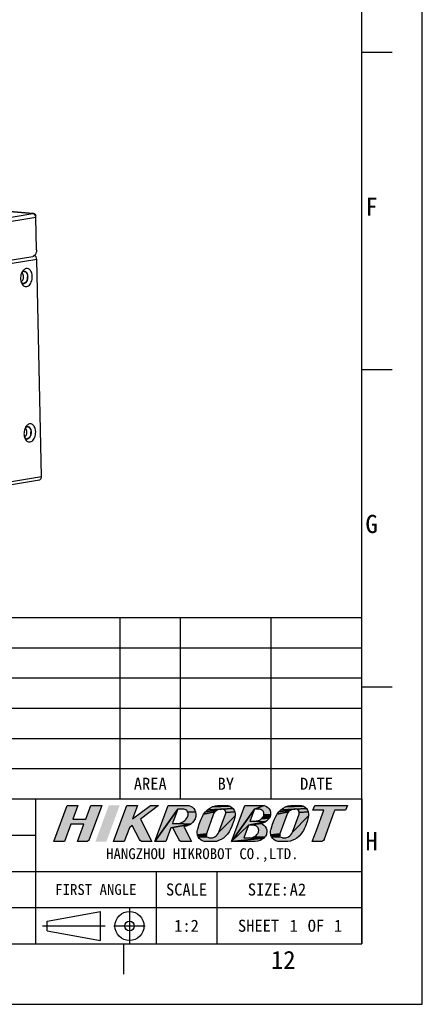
# Model space of a CAD drawing. Header units: millimetres. Extents: x -339 to 255, y 1363 to 1783.
# Tile 40 of 47: x 188 to 255, y 1363 to 1526. Entities that reach past the tile are written whole.
import ezdxf
from ezdxf.enums import TextEntityAlignment as Align

# ---------------------------------------------------------------- set-up
doc = ezdxf.new("R2010")
doc.units = ezdxf.units.MM
doc.header["$LTSCALE"] = 61.468
doc.linetypes.add('CENTER', pattern=[0.6, 0.375, -0.075, 0.075, -0.075])
doc.layers.get('0').update_dxf_attribs({"linetype": 'CONTINUOUS'})
doc.layers.add('50_ALL_DETAILS', color=7, linetype='CONTINUOUS')
doc.styles.get("Standard").update_dxf_attribs({"font": 'simfang.ttf'})
doc.styles.add('TEXTSTYLE_2', font='simfang.ttf')
doc.styles.add('TEXTSTYLE_4', font='simfang.ttf')

# ---------------------------------------------------------------- blocks, each defined once
blk = doc.blocks.new('LOGO-R_BL0', base_point=(557.31, 29.92))
for color, points in [(1, [(536.18, 30.61), (538.32, 30.61), (539.17, 32.92), (540.98, 32.92), (538.9, 27.29), (538.9, 27.29), (538.9, 27.28), (538.78, 27.11), (538.75, 27.07), (538.57, 26.96), (538.37, 26.92), (536.96, 26.92), (538.02, 29.79), (535.88, 29.79), (534.82, 26.92), (533.02, 26.92), (535.23, 32.92), (537.03, 32.92)]), (1, [(549.26, 26.92), (547.7, 26.92), (547.5, 26.96), (547.48, 26.97), (547.31, 27.09), (547.19, 27.25), (546, 29.57), (545.55, 29.22), (544.7, 26.92), (542.9, 26.92), (545.11, 32.92), (546.91, 32.92), (546.08, 30.67), (549.01, 32.92), (550.36, 32.92), (547.36, 30.61)]), (8, [(553.56, 32.31), (549.77, 26.92), (551.98, 32.92), (552.23, 32.92), (552.42, 32.92), (554.1, 32.92), (554.88, 32.92), (555.04, 32.92), (555.37, 32.89), (555.68, 32.79), (555.68, 32.79), (555.96, 32.62), (556.2, 32.4), (556.38, 32.13), (556.5, 31.83), (555.2, 31.8), (555.12, 31.94), (555.02, 32.06), (554.9, 32.16), (554.86, 32.18), (554.72, 32.25), (554.57, 32.29), (554.41, 32.31), (554.14, 32.31), (554.06, 32.31)]), (8, [(562.18, 32.78), (562.45, 32.62), (562.68, 32.4), (560.78, 32.31), (558.45, 32.17), (558.83, 32.44), (559.24, 32.66), (562.15, 32.79)]), (8, [(561.53, 32.92), (561.85, 32.89), (562.15, 32.79), (559.24, 32.66), (559.67, 32.81), (559.69, 32.82), (560.12, 32.9), (560.35, 32.92), (560.47, 32.92), (560.58, 32.92)]), (8, [(566.45, 32.92), (567.54, 32.92), (567.84, 32.89), (566.22, 32.31), (562.44, 26.93), (564.65, 32.92), (566.09, 32.92), (566.27, 32.92)]), (8, [(566.22, 32.31), (567.84, 32.89), (568.13, 32.78), (568.21, 32.75), (568.46, 32.56), (568.66, 32.33), (568.81, 32.06), (568.82, 32.02), (568.89, 31.72), (568.9, 31.41), (567.79, 31.33), (567.81, 31.47), (567.8, 31.55), (567.78, 31.69), (567.73, 31.82), (567.66, 31.94), (567.57, 32.05), (567.46, 32.15), (567.33, 32.22), (567.24, 32.26), (567.1, 32.3), (566.95, 32.31), (566.68, 32.31), (566.59, 32.31), (566.41, 32.31)]), (8, [(574.33, 32.79), (574.6, 32.62), (574.83, 32.4), (572.93, 32.31), (570.6, 32.17), (570.98, 32.45), (571.38, 32.66), (574.3, 32.8)]), (8, [(573.68, 32.92), (573.99, 32.89), (574.3, 32.8), (571.38, 32.66), (571.82, 32.82), (571.84, 32.82), (572.27, 32.9), (572.5, 32.92), (572.62, 32.92), (572.73, 32.92)]), (8, [(576.21, 32.92), (578.01, 32.92), (581.61, 32.92), (581.31, 32.1), (579.51, 32.1), (579.39, 31.78), (577.74, 27.3), (577.74, 27.29), (577.64, 27.13), (577.49, 27.01), (577.4, 26.96), (577.21, 26.93), (577.2, 26.93), (575.8, 26.93), (576.54, 28.94), (577.71, 32.1), (575.91, 32.1)]), (8, [(553.14, 29.92), (553.33, 29.92), (553.36, 29.92), (555.72, 29.83), (552.42, 29.22), (551.57, 26.92), (549.77, 26.92), (553.56, 32.31), (553.5, 32.16), (553.44, 32), (553.07, 30.99), (552.86, 30.42), (552.75, 30.12), (552.67, 29.92), (552.94, 29.92)]), (8, [(556.5, 31.83), (556.56, 31.51), (556.54, 31.18), (556.52, 31.06), (556.4, 30.68), (556.32, 30.5), (556.23, 30.35), (556, 30.07), (555.72, 29.83), (553.36, 29.92), (553.57, 29.93), (553.81, 29.97), (554.05, 30.04), (554.27, 30.13), (554.48, 30.25), (554.5, 30.27), (554.69, 30.41), (554.86, 30.57), (555, 30.75), (555.13, 30.94), (555.22, 31.15), (555.26, 31.3), (555.27, 31.45), (555.27, 31.5), (555.25, 31.66), (555.2, 31.8), (556.5, 31.83)]), (8, [(559.54, 31.61), (559.43, 31.37), (558.33, 28.37), (558.29, 28.21), (556.79, 28.03), (556.74, 28.35), (556.76, 28.66), (556.81, 28.87), (556.84, 28.99), (557.07, 29.79), (557.36, 30.53), (557.63, 31.08), (557.83, 31.46), (559.69, 31.82)]), (8, [(562.04, 28.53), (561.78, 28.15), (561.47, 27.8), (561.11, 27.5), (560.71, 27.26), (560.28, 27.08), (560.04, 27.01), (557.94, 26.96), (557.64, 27.05), (557.61, 27.06), (557.34, 27.23), (557.1, 27.44), (556.92, 27.71), (558.51, 27.68), (558.65, 27.59), (558.74, 27.55), (558.91, 27.53), (559.01, 27.53), (559.28, 27.56), (559.46, 27.61), (559.7, 27.71), (559.91, 27.85), (560.09, 28.03), (560.25, 28.24), (560.36, 28.48), (563.03, 31.18), (562.98, 30.98), (562.85, 30.48), (562.78, 30.25), (562.5, 29.49), (562.28, 29), (562.17, 28.77)]), (8, [(559.88, 31.99), (559.69, 31.82), (557.83, 31.46), (558.12, 31.84), (560.09, 32.13)]), (8, [(560.33, 32.23), (560.09, 32.13), (558.12, 31.84), (558.45, 32.17), (560.78, 32.31), (560.59, 32.3)]), (8, [(563, 31.82), (563.05, 31.5), (563.03, 31.18), (560.36, 28.48), (561.46, 31.48), (561.5, 31.64), (561.5, 31.74), (562.99, 31.84)]), (8, [(560.87, 32.31), (560.78, 32.31), (562.68, 32.4), (562.87, 32.14), (562.99, 31.84), (561.5, 31.74), (561.46, 31.9), (561.39, 32.05), (561.27, 32.17), (561.13, 32.26), (561.04, 32.29)]), (8, [(565.81, 30.3), (565.9, 30.3), (566.18, 30.31), (568.05, 30.17), (565.23, 29.62), (562.44, 26.93), (566.22, 32.31), (566.11, 32.01), (565.53, 30.43), (565.48, 30.3), (565.62, 30.3)]), (8, [(568.89, 31.37), (568.82, 31.07), (568.68, 30.8), (567.37, 30.69), (567.51, 30.82), (567.63, 30.97), (567.7, 31.06), (567.76, 31.19), (567.79, 31.33), (568.9, 31.41)]), (8, [(571.69, 31.61), (571.57, 31.37), (570.47, 28.37), (570.44, 28.21), (568.94, 28.03), (568.89, 28.35), (568.91, 28.67), (568.96, 28.87), (568.99, 28.99), (569.22, 29.79), (569.51, 30.53), (569.77, 31.09), (569.98, 31.46), (571.84, 31.82)]), (8, [(574.19, 28.54), (573.93, 28.15), (573.62, 27.8), (573.26, 27.51), (572.86, 27.26), (572.43, 27.08), (572.18, 27.01), (571.75, 26.94), (571.5, 26.93), (570.41, 26.93), (570.09, 26.96), (569.79, 27.05), (569.76, 27.07), (569.49, 27.23), (569.25, 27.45), (569.07, 27.71), (570.66, 27.68), (570.8, 27.59), (570.89, 27.56), (571.06, 27.53), (571.16, 27.53), (571.43, 27.56), (571.61, 27.61), (571.85, 27.71), (572.06, 27.85), (572.24, 28.03), (572.4, 28.24), (572.51, 28.48), (575.18, 31.18), (575.13, 30.98), (575, 30.49), (574.93, 30.26), (574.65, 29.49), (574.43, 29.01), (574.32, 28.77)]), (8, [(572.03, 31.99), (571.84, 31.82), (569.98, 31.46), (570.27, 31.84), (572.24, 32.13)]), (8, [(572.48, 32.24), (572.24, 32.13), (570.27, 31.84), (570.6, 32.17), (572.93, 32.31), (572.74, 32.3)]), (8, [(575.14, 31.82), (575.19, 31.5), (575.18, 31.18), (572.51, 28.48), (573.61, 31.48), (573.65, 31.64), (573.65, 31.74), (575.14, 31.84)]), (8, [(573.02, 32.32), (572.93, 32.31), (574.83, 32.4), (575.02, 32.14), (575.14, 31.84), (573.65, 31.74), (573.61, 31.9), (573.54, 32.05), (573.42, 32.17), (573.34, 32.23), (573.19, 32.29)]), (8, [(554.59, 29.32), (555.83, 26.92), (554.27, 26.92), (554.08, 26.96), (554.07, 26.96), (553.9, 27.07), (553.77, 27.22), (553.76, 27.24), (553.45, 27.84), (552.74, 29.22), (552.71, 29.22), (552.42, 29.22), (555.72, 29.83), (555.37, 29.63), (554.94, 29.47), (554.57, 29.37)]), (8, [(565.03, 27.53), (565.31, 27.54), (565.34, 27.54), (567.8, 27.5), (562.44, 26.93), (565.23, 29.62), (565.12, 29.31), (564.53, 27.73), (564.46, 27.53), (564.76, 27.53)]), (8, [(567.36, 29.93), (567.29, 29.92), (567.28, 29.92), (565.23, 29.62), (568.05, 30.17), (567.72, 30.03)]), (8, [(565.23, 29.62), (567.28, 29.92), (567.57, 29.81), (567.8, 29.64), (568.01, 29.41), (568.17, 29.14), (568.26, 28.88), (568.29, 28.56), (568.25, 28.25), (568.2, 28.08), (568.06, 27.8), (568, 27.73), (566.01, 27.65), (566.18, 27.73), (566.35, 27.83), (566.5, 27.95), (566.5, 27.95), (566.64, 28.1), (566.77, 28.26), (566.82, 28.36), (566.89, 28.49), (566.92, 28.63), (566.94, 28.77), (566.93, 28.84), (566.91, 28.99), (566.86, 29.13), (566.79, 29.25), (566.7, 29.36), (566.58, 29.46), (566.45, 29.53), (566.38, 29.57), (566.23, 29.6), (566.09, 29.62), (565.82, 29.62), (565.54, 29.62)]), (8, [(568.63, 30.72), (568.55, 30.62), (568.3, 30.36), (568.05, 30.17), (566.18, 30.31), (566.21, 30.31), (566.46, 30.32), (566.56, 30.33), (566.76, 30.37), (566.88, 30.41), (567.05, 30.48), (567.21, 30.57), (567.37, 30.68), (567.37, 30.69), (568.68, 30.8)]), (8, [(558.3, 28.04), (558.32, 27.95), (556.92, 27.71), (556.8, 28), (556.79, 28.03), (558.29, 28.21)]), (8, [(567.97, 27.69), (567.8, 27.5), (565.34, 27.54), (565.59, 27.56), (565.69, 27.57), (565.89, 27.61), (566.01, 27.65), (568, 27.73)]), (8, [(570.44, 28.11), (570.47, 27.95), (569.07, 27.71), (568.95, 28.01), (568.94, 28.03), (570.44, 28.21)]), (8, [(559.79, 26.96), (559.35, 26.93), (558.26, 26.93), (557.94, 26.96), (560.04, 27.01)]), (8, [(566.08, 26.93), (565.93, 26.93), (562.44, 26.93), (567.8, 27.5), (567.77, 27.47), (567.48, 27.25), (567.16, 27.1), (566.8, 26.99), (566.73, 26.98), (566.33, 26.94), (566.16, 26.93)])]:
    blk.add_hatch(color=color).paths.add_polyline_path(points)
at = {"color": 1}
for points in [[(536.18, 30.61), (538.32, 30.61), (539.17, 32.92), (540.98, 32.92), (538.9, 27.29), (538.9, 27.29), (538.9, 27.28), (538.78, 27.11), (538.75, 27.07), (538.57, 26.96), (538.37, 26.92), (536.96, 26.92), (538.02, 29.79), (535.88, 29.79), (534.82, 26.92), (533.02, 26.92), (535.23, 32.92), (537.03, 32.92), (536.18, 30.61)], [(549.26, 26.92), (547.7, 26.92), (547.5, 26.96), (547.48, 26.97), (547.31, 27.09), (547.19, 27.25), (546, 29.57), (545.55, 29.22), (544.7, 26.92), (542.9, 26.92), (545.11, 32.92), (546.91, 32.92), (546.08, 30.67), (549.01, 32.92), (550.36, 32.92), (547.36, 30.61), (549.26, 26.92)]]:
    blk.add_lwpolyline(points, dxfattribs=at)
at = {"color": 8}
for points in [[(553.56, 32.31), (549.77, 26.92), (551.98, 32.92), (552.23, 32.92), (552.42, 32.92), (554.1, 32.92), (554.88, 32.92), (555.04, 32.92), (555.37, 32.89), (555.68, 32.79), (555.68, 32.79), (555.96, 32.62), (556.2, 32.4), (556.38, 32.13), (556.5, 31.83), (555.2, 31.8), (555.12, 31.94), (555.02, 32.06), (554.9, 32.16), (554.86, 32.18), (554.72, 32.25), (554.57, 32.29), (554.41, 32.31), (554.14, 32.31), (554.06, 32.31), (553.56, 32.31)], [(562.18, 32.78), (562.45, 32.62), (562.68, 32.4), (560.78, 32.31), (558.45, 32.17), (558.83, 32.44), (559.24, 32.66), (562.15, 32.79), (562.18, 32.78)], [(561.53, 32.92), (561.85, 32.89), (562.15, 32.79), (559.24, 32.66), (559.67, 32.81), (559.69, 32.82), (560.12, 32.9), (560.35, 32.92), (560.47, 32.92), (560.58, 32.92), (561.53, 32.92)], [(566.45, 32.92), (567.54, 32.92), (567.84, 32.89), (566.22, 32.31), (562.44, 26.93), (564.65, 32.92), (566.09, 32.92), (566.27, 32.92), (566.45, 32.92)], [(566.22, 32.31), (567.84, 32.89), (568.13, 32.78), (568.21, 32.75), (568.46, 32.56), (568.66, 32.33), (568.81, 32.06), (568.82, 32.02), (568.89, 31.72), (568.9, 31.41), (567.79, 31.33), (567.81, 31.47), (567.8, 31.55), (567.78, 31.69), (567.73, 31.82), (567.66, 31.94), (567.57, 32.05), (567.46, 32.15), (567.33, 32.22), (567.24, 32.26), (567.1, 32.3), (566.95, 32.31), (566.68, 32.31), (566.59, 32.31), (566.41, 32.31), (566.22, 32.31)], [(574.33, 32.79), (574.6, 32.62), (574.83, 32.4), (572.93, 32.31), (570.6, 32.17), (570.98, 32.45), (571.38, 32.66), (574.3, 32.8), (574.33, 32.79)], [(573.68, 32.92), (573.99, 32.89), (574.3, 32.8), (571.38, 32.66), (571.82, 32.82), (571.84, 32.82), (572.27, 32.9), (572.5, 32.92), (572.62, 32.92), (572.73, 32.92), (573.68, 32.92)], [(576.21, 32.92), (578.01, 32.92), (581.61, 32.92), (581.31, 32.1), (579.51, 32.1), (579.39, 31.78), (577.74, 27.3), (577.74, 27.29), (577.64, 27.13), (577.49, 27.01), (577.4, 26.96), (577.21, 26.93), (577.2, 26.93), (575.8, 26.93), (576.54, 28.94), (577.71, 32.1), (575.91, 32.1), (576.21, 32.92)], [(553.14, 29.92), (553.33, 29.92), (553.36, 29.92), (555.72, 29.83), (552.42, 29.22), (551.57, 26.92), (549.77, 26.92), (553.56, 32.31), (553.5, 32.16), (553.44, 32), (553.07, 30.99), (552.86, 30.42), (552.75, 30.12), (552.67, 29.92), (552.94, 29.92), (553.14, 29.92)], [(556.5, 31.83), (556.56, 31.51), (556.54, 31.18), (556.52, 31.06), (556.4, 30.68), (556.32, 30.5), (556.23, 30.35), (556, 30.07), (555.72, 29.83), (553.36, 29.92), (553.57, 29.93), (553.81, 29.97), (554.05, 30.04), (554.27, 30.13), (554.48, 30.25), (554.5, 30.27), (554.69, 30.41), (554.86, 30.57), (555, 30.75), (555.13, 30.94), (555.22, 31.15), (555.26, 31.3), (555.27, 31.45), (555.27, 31.5), (555.25, 31.66), (555.2, 31.8), (556.5, 31.83), (556.5, 31.83)], [(559.54, 31.61), (559.43, 31.37), (558.33, 28.37), (558.29, 28.21), (556.79, 28.03), (556.74, 28.35), (556.76, 28.66), (556.81, 28.87), (556.84, 28.99), (557.07, 29.79), (557.36, 30.53), (557.63, 31.08), (557.83, 31.46), (559.69, 31.82), (559.54, 31.61)], [(562.04, 28.53), (561.78, 28.15), (561.47, 27.8), (561.11, 27.5), (560.71, 27.26), (560.28, 27.08), (560.04, 27.01), (557.94, 26.96), (557.64, 27.05), (557.61, 27.06), (557.34, 27.23), (557.1, 27.44), (556.92, 27.71), (558.51, 27.68), (558.65, 27.59), (558.74, 27.55), (558.91, 27.53), (559.01, 27.53), (559.28, 27.56), (559.46, 27.61), (559.7, 27.71), (559.91, 27.85), (560.09, 28.03), (560.25, 28.24), (560.36, 28.48), (563.03, 31.18), (562.98, 30.98), (562.85, 30.48), (562.78, 30.25), (562.5, 29.49), (562.28, 29), (562.17, 28.77), (562.04, 28.53)], [(559.88, 31.99), (559.69, 31.82), (557.83, 31.46), (558.12, 31.84), (560.09, 32.13), (559.88, 31.99)], [(560.33, 32.23), (560.09, 32.13), (558.12, 31.84), (558.45, 32.17), (560.78, 32.31), (560.59, 32.3), (560.33, 32.23)], [(563, 31.82), (563.05, 31.5), (563.03, 31.18), (560.36, 28.48), (561.46, 31.48), (561.5, 31.64), (561.5, 31.74), (562.99, 31.84), (563, 31.82)], [(560.87, 32.31), (560.78, 32.31), (562.68, 32.4), (562.87, 32.14), (562.99, 31.84), (561.5, 31.74), (561.46, 31.9), (561.39, 32.05), (561.27, 32.17), (561.13, 32.26), (561.04, 32.29), (560.87, 32.31)], [(565.81, 30.3), (565.9, 30.3), (566.18, 30.31), (568.05, 30.17), (565.23, 29.62), (562.44, 26.93), (566.22, 32.31), (566.11, 32.01), (565.53, 30.43), (565.48, 30.3), (565.62, 30.3), (565.81, 30.3)], [(568.89, 31.37), (568.82, 31.07), (568.68, 30.8), (567.37, 30.69), (567.51, 30.82), (567.63, 30.97), (567.7, 31.06), (567.76, 31.19), (567.79, 31.33), (568.9, 31.41), (568.89, 31.37)], [(571.69, 31.61), (571.57, 31.37), (570.47, 28.37), (570.44, 28.21), (568.94, 28.03), (568.89, 28.35), (568.91, 28.67), (568.96, 28.87), (568.99, 28.99), (569.22, 29.79), (569.51, 30.53), (569.77, 31.09), (569.98, 31.46), (571.84, 31.82), (571.69, 31.61)], [(574.19, 28.54), (573.93, 28.15), (573.62, 27.8), (573.26, 27.51), (572.86, 27.26), (572.43, 27.08), (572.18, 27.01), (571.75, 26.94), (571.5, 26.93), (570.41, 26.93), (570.09, 26.96), (569.79, 27.05), (569.76, 27.07), (569.49, 27.23), (569.25, 27.45), (569.07, 27.71), (570.66, 27.68), (570.8, 27.59), (570.89, 27.56), (571.06, 27.53), (571.16, 27.53), (571.43, 27.56), (571.61, 27.61), (571.85, 27.71), (572.06, 27.85), (572.24, 28.03), (572.4, 28.24), (572.51, 28.48), (575.18, 31.18), (575.13, 30.98), (575, 30.49), (574.93, 30.26), (574.65, 29.49), (574.43, 29.01), (574.32, 28.77), (574.19, 28.54)], [(572.03, 31.99), (571.84, 31.82), (569.98, 31.46), (570.27, 31.84), (572.24, 32.13), (572.03, 31.99)], [(572.48, 32.24), (572.24, 32.13), (570.27, 31.84), (570.6, 32.17), (572.93, 32.31), (572.74, 32.3), (572.48, 32.24)], [(575.14, 31.82), (575.19, 31.5), (575.18, 31.18), (572.51, 28.48), (573.61, 31.48), (573.65, 31.64), (573.65, 31.74), (575.14, 31.84), (575.14, 31.82)], [(573.02, 32.32), (572.93, 32.31), (574.83, 32.4), (575.02, 32.14), (575.14, 31.84), (573.65, 31.74), (573.61, 31.9), (573.54, 32.05), (573.42, 32.17), (573.34, 32.23), (573.19, 32.29), (573.02, 32.32)], [(554.59, 29.32), (555.83, 26.92), (554.27, 26.92), (554.08, 26.96), (554.07, 26.96), (553.9, 27.07), (553.77, 27.22), (553.76, 27.24), (553.45, 27.84), (552.74, 29.22), (552.71, 29.22), (552.42, 29.22), (555.72, 29.83), (555.37, 29.63), (554.94, 29.47), (554.57, 29.37), (554.59, 29.32)], [(565.03, 27.53), (565.31, 27.54), (565.34, 27.54), (567.8, 27.5), (562.44, 26.93), (565.23, 29.62), (565.12, 29.31), (564.53, 27.73), (564.46, 27.53), (564.76, 27.53), (565.03, 27.53)], [(567.36, 29.93), (567.29, 29.92), (567.28, 29.92), (565.23, 29.62), (568.05, 30.17), (567.72, 30.03), (567.36, 29.93)], [(565.23, 29.62), (567.28, 29.92), (567.57, 29.81), (567.8, 29.64), (568.01, 29.41), (568.17, 29.14), (568.26, 28.88), (568.29, 28.56), (568.25, 28.25), (568.2, 28.08), (568.06, 27.8), (568, 27.73), (566.01, 27.65), (566.18, 27.73), (566.35, 27.83), (566.5, 27.95), (566.5, 27.95), (566.64, 28.1), (566.77, 28.26), (566.82, 28.36), (566.89, 28.49), (566.92, 28.63), (566.94, 28.77), (566.93, 28.84), (566.91, 28.99), (566.86, 29.13), (566.79, 29.25), (566.7, 29.36), (566.58, 29.46), (566.45, 29.53), (566.38, 29.57), (566.23, 29.6), (566.09, 29.62), (565.82, 29.62), (565.54, 29.62), (565.23, 29.62)], [(568.63, 30.72), (568.55, 30.62), (568.3, 30.36), (568.05, 30.17), (566.18, 30.31), (566.21, 30.31), (566.46, 30.32), (566.56, 30.33), (566.76, 30.37), (566.88, 30.41), (567.05, 30.48), (567.21, 30.57), (567.37, 30.68), (567.37, 30.69), (568.68, 30.8), (568.63, 30.72)], [(558.3, 28.04), (558.32, 27.95), (556.92, 27.71), (556.8, 28), (556.79, 28.03), (558.29, 28.21), (558.3, 28.04)], [(567.97, 27.69), (567.8, 27.5), (565.34, 27.54), (565.59, 27.56), (565.69, 27.57), (565.89, 27.61), (566.01, 27.65), (568, 27.73), (567.97, 27.69)], [(570.44, 28.11), (570.47, 27.95), (569.07, 27.71), (568.95, 28.01), (568.94, 28.03), (570.44, 28.21), (570.44, 28.11)], [(559.79, 26.96), (559.35, 26.93), (558.26, 26.93), (557.94, 26.96), (560.04, 27.01), (559.79, 26.96)], [(566.08, 26.93), (565.93, 26.93), (562.44, 26.93), (567.8, 27.5), (567.77, 27.47), (567.48, 27.25), (567.16, 27.1), (566.8, 26.99), (566.73, 26.98), (566.33, 26.94), (566.16, 26.93), (566.08, 26.93)]]:
    blk.add_lwpolyline(points, dxfattribs=at)
at = {"color": 1}
blk.add_solid([(543.95, 32.92), (541.73, 26.92), (542.14, 32.92), (539.93, 26.92)], dxfattribs=at)
at = {"color": 8}
for points in [[(566.81, 32.92), (567.54, 32.92), (566.45, 32.92)], [(558.4, 27.8), (558.51, 27.68), (558.32, 27.95), (556.92, 27.71)], [(570.55, 27.8), (570.66, 27.68), (570.47, 27.95), (569.07, 27.71)]]:
    blk.add_solid(points, dxfattribs=at)

msp = doc.modelspace()

# ---------------------------------------------------------------- linework, layer by layer
at = {"color": 7}
for p, q in [((254.8253, 1362.9324), (254.8253, 1782.9324)), ((244.8253, 1372.9324), (244.8253, 1772.9324)), ((249.8252, 1520.4303), (244.8253, 1520.4303)), ((249.8252, 1467.931), (244.8253, 1467.931)), ((64.8253, 1426.9324), (244.8253, 1426.9324)), ((204.8253, 1396.9324), (204.8253, 1426.9324)), ((214.8253, 1396.9324), (214.8253, 1426.9324)), ((229.8253, 1396.9324), (229.8253, 1426.9324)), ((244.8253, 1396.9324), (244.8253, 1426.9324)), ((64.8253, 1421.9324), (244.8253, 1421.9324)), ((64.8253, 1416.9324), (244.8253, 1416.9324)), ((249.8252, 1415.4317), (244.8253, 1415.4317)), ((64.8253, 1411.9324), (244.8253, 1411.9324)), ((64.8253, 1406.9324), (244.8253, 1406.9324)), ((64.8253, 1401.9324), (244.8253, 1401.9324)), ((64.8253, 1396.9324), (244.8253, 1396.9324)), ((64.8268, 1396.9336), (244.8268, 1396.9336)), ((190.8268, 1396.9336), (190.8268, 1372.9336)), ((244.8268, 1396.9336), (244.8268, 1372.9336)), ((64.8268, 1390.9336), (190.8268, 1390.9336)), ((64.8268, 1384.9336), (244.8268, 1384.9336)), ((210.8268, 1384.9336), (210.8268, 1372.9336)), ((220.8268, 1384.9336), (220.8268, 1372.9336)), ((64.8268, 1378.9336), (244.8268, 1378.9336)), ((192.784, 1376.6899), (201.5839, 1378.2899)), ((201.5839, 1373.4899), (201.5839, 1378.2899)), ((192.784, 1375.0899), (192.784, 1376.6899)), ((192.784, 1375.0899), (201.5839, 1373.4899)), ((-314.1747, 1372.9324), (244.8253, 1372.9324)), ((64.8268, 1372.9336), (244.8268, 1372.9336)), ((205.4626, 1367.9325), (205.4626, 1372.9324)), ((-339.1747, 1362.9324), (254.8253, 1362.9324))]:
    msp.add_line(p, q, dxfattribs=at)
at = {"linetype": 'Continuous'}
for p, q in [((190.4283, 1493.8048), (97.8377, 1501.2254)), ((97.8988, 1501.228), (190.4921, 1493.8072)), ((120.1505, 1482.2217), (190.427, 1493.7892)), ((190.8985, 1493.157), (120.622, 1481.5895)), ((190.427, 1493.7892), (190.4915, 1493.7998)), ((190.4915, 1493.7998), (190.5512, 1493.8025)), ((190.4915, 1493.7998), (190.4921, 1493.775)), ((191.0167, 1487.7977), (190.8985, 1493.157)), ((191.0517, 1486.2097), (120.743, 1474.6369)), ((121.4071, 1475.3439), (190.3935, 1486.699)), ((191.8441, 1450.2826), (191.0517, 1486.2097)), ((181.4939, 1448.579), (191.8441, 1450.2826)), ((183.066, 1448.3418), (191.4832, 1449.7273))]:
    msp.add_line(p, q, dxfattribs=at)
at = {"color": 1, "linetype": 'CENTER'}
for p, q in [((206.3832, 1378.8398), (206.3832, 1372.9405)), ((202.3838, 1375.8899), (191.984, 1375.8899)), ((208.9907, 1375.8797), (203.8068, 1375.8797))]:
    msp.add_line(p, q, dxfattribs=at)
at = {"color": 7}
for radius in [2.4, 0.8]:
    msp.add_circle((206.3838, 1375.8899), radius, dxfattribs=at)
at = {"linetype": 'Continuous'}
for centre, radius, start, end in [((190.3905, 1493.3962), 0.395, 70.947448, 75.910647), ((190.5323, 1493.5522), 0.251, 81.447923, 85.684246), ((190.1527, 1493.1539), 0.7436, 18.468898, 27.303606), ((190.107, 1493.1388), 0.7917, 1.316435, 18.45834), ((190.014, 1493.2491), 0.8779, 1.233882, 8.997177), ((189.0037, 1483.7906), 0.4266, 91.320756, 99.373797), ((189.0032, 1483.804), 0.4132, 85.444182, 91.290709), ((187.9814, 1483.2964), 1.5436, 348.321945, 354.697439), ((187.9784, 1483.2981), 1.5468, 354.644403, 1.231855), ((188.1285, 1483.2933), 1.4731, 1.241596, 7.906166), ((188.0552, 1483.292), 1.5463, 354.780289, 1.232768), ((188.9149, 1482.6564), 0.4362, 248.642859, 254.977914), ((188.9105, 1482.6405), 0.4197, 254.994534, 260.418102), ((188.909, 1482.6318), 0.4108, 260.429042, 265.427699), ((189.5707, 1458.0858), 0.4266, 91.320756, 99.373797), ((189.5701, 1458.0993), 0.4132, 85.444182, 91.290709), ((188.5483, 1457.5917), 1.5436, 348.321945, 354.697439), ((188.5453, 1457.5934), 1.5468, 354.644403, 1.231855), ((188.6954, 1457.5886), 1.4731, 1.241596, 7.906166), ((188.6221, 1457.5872), 1.5463, 354.780289, 1.232768), ((189.4819, 1456.9517), 0.4362, 248.642859, 254.977914), ((189.4775, 1456.9357), 0.4197, 254.994534, 260.418102), ((189.4759, 1456.927), 0.4108, 260.429042, 265.427699)]:
    msp.add_arc(centre, radius, start, end, dxfattribs=at)
for points in [[(190.4866, 1493.7793), (190.4671, 1493.7842), (190.4471, 1493.7876), (190.427, 1493.7892)], [(190.5696, 1493.8003), (190.5945, 1493.7966), (190.619, 1493.789), (190.6418, 1493.7783)], [(190.6418, 1493.7783), (190.6661, 1493.7668), (190.6889, 1493.7517), (190.7094, 1493.7343)], [(190.8134, 1493.495), (190.7965, 1493.5277), (190.777, 1493.5592), (190.7549, 1493.5888)], [(190.4958, 1486.7286), (190.463, 1486.715), (190.4285, 1486.7048), (190.3935, 1486.699)], [(188.6966, 1484.2347), (188.6605, 1484.1814), (188.6277, 1484.1257), (188.5982, 1484.0684)], [(188.7906, 1484.3586), (188.757, 1484.3192), (188.7256, 1484.2777), (188.6966, 1484.2347)], [(188.9342, 1484.2115), (188.8959, 1484.2052), (188.8582, 1484.1936), (188.8226, 1484.178)], [(188.9942, 1484.2177), (189.0606, 1484.2067), (189.1253, 1484.1784), (189.1805, 1484.1398)], [(189.5875, 1483.496), (189.5799, 1483.5506), (189.5691, 1483.605), (189.5548, 1483.6583)], [(188.8762, 1482.2223), (188.9483, 1482.2165), (189.0235, 1482.2311), (189.0897, 1482.2601)], [(189.2635, 1458.53), (189.2274, 1458.4766), (189.1946, 1458.4209), (189.1651, 1458.3637)], [(189.3576, 1458.6538), (189.3239, 1458.6144), (189.2926, 1458.5729), (189.2635, 1458.53)], [(189.5012, 1458.5068), (189.4628, 1458.5004), (189.4251, 1458.4889), (189.3895, 1458.4733)], [(189.5611, 1458.513), (189.6275, 1458.502), (189.6923, 1458.4736), (189.7474, 1458.435)], [(190.1545, 1457.7912), (190.1468, 1457.8459), (190.136, 1457.9002), (190.1217, 1457.9535)], [(189.4432, 1456.5175), (189.5152, 1456.5118), (189.5905, 1456.5264), (189.6566, 1456.5554)]]:
    msp.add_open_spline(points, degree=3, dxfattribs=at)
for points, knots in [([(190.7549, 1493.5888), (190.7391, 1493.6101), (190.6747, 1493.6862), (190.5886, 1493.7457), (190.5194, 1493.7695)], [0, 0, 0, 0, 0.26623288, 1, 1, 1, 1]), ([(190.7094, 1493.7343), (190.7316, 1493.7154), (190.8207, 1493.6181), (190.8651, 1493.4869), (190.8811, 1493.3864)], [0, 0, 0, 0, 0.22220794, 1, 1, 1, 1]), ([(191.0167, 1487.7977), (191.0193, 1487.6807), (190.986, 1487.2828), (190.7636, 1486.8397), (190.4958, 1486.7286)], [0, 0, 0, 0, 0.28743906, 1, 1, 1, 1]), ([(191.0517, 1486.2097), (191.0487, 1486.3479), (190.9781, 1486.6095), (190.7649, 1486.7976), (190.6491, 1486.8296)], [0, 0, 0, 0, 0.53492125, 1, 1, 1, 1]), ([(190.3056, 1483.3477), (190.3001, 1483.5982), (190.2341, 1483.9652), (190.0068, 1484.3676), (189.7926, 1484.5789), (189.5373, 1484.6915), (189.1607, 1484.6869), (188.9152, 1484.5044), (188.7906, 1484.3586)], [0, 0, 0, 0, 0.30410599, 0.43762313, 0.55608053, 0.66312543, 0.76724608, 1, 1, 1, 1]), ([(188.5982, 1484.0684), (188.5589, 1483.9923), (188.4189, 1483.6636), (188.3645, 1483.3002), (188.3705, 1483.0292)], [0, 0, 0, 0, 0.24010477, 1, 1, 1, 1]), ([(188.3705, 1483.0292), (188.3716, 1482.9777), (188.383, 1482.7777), (188.4213, 1482.5787), (188.4676, 1482.4373)], [0, 0, 0, 0, 0.25719204, 1, 1, 1, 1]), ([(188.8226, 1484.178), (188.7957, 1484.1662), (188.6834, 1484.1049), (188.5929, 1484.009), (188.5367, 1483.9286)], [0, 0, 0, 0, 0.23058724, 1, 1, 1, 1]), ([(188.7362, 1483.824), (188.7256, 1483.8409), (188.6833, 1483.9024), (188.6284, 1483.956), (188.5822, 1483.9854)], [0, 0, 0, 0, 0.26736087, 1, 1, 1, 1]), ([(188.6201, 1482.1062), (188.6815, 1482.0084), (188.8234, 1481.8376), (189.1113, 1481.6854), (189.4291, 1481.687), (189.7263, 1481.8386), (189.9773, 1482.109), (190.2388, 1482.6044), (190.3122, 1483.0493), (190.3056, 1483.3477)], [0, 0, 0, 0, 0.11818957, 0.222471, 0.3225583, 0.43074744, 0.55456886, 0.69450259, 1, 1, 1, 1]), ([(188.6288, 1482.6416), (188.6679, 1482.6835), (188.814, 1482.891), (188.8683, 1483.1543), (188.8641, 1483.3488)], [0, 0, 0, 0, 0.22758581, 1, 1, 1, 1]), ([(188.8641, 1483.3488), (188.8631, 1483.393), (188.8501, 1483.5572), (188.8002, 1483.7214), (188.7362, 1483.824)], [0, 0, 0, 0, 0.26766206, 1, 1, 1, 1]), ([(189.2597, 1484.1317), (189.2427, 1484.1438), (189.1746, 1484.1863), (189.0951, 1484.2112), (189.036, 1484.2159)], [0, 0, 0, 0, 0.26052435, 1, 1, 1, 1]), ([(189.0897, 1482.2601), (189.158, 1482.2901), (189.447, 1482.5028), (189.5701, 1482.8763), (189.5951, 1483.1513)], [0, 0, 0, 0, 0.21254059, 1, 1, 1, 1]), ([(189.493, 1482.984), (189.4788, 1482.9152), (189.4108, 1482.6727), (189.27, 1482.4393), (189.1231, 1482.3306)], [0, 0, 0, 0, 0.27773474, 1, 1, 1, 1]), ([(189.1805, 1484.1398), (189.1973, 1484.128), (189.2656, 1484.0739), (189.3215, 1484.0051), (189.357, 1483.949)], [0, 0, 0, 0, 0.23624445, 1, 1, 1, 1]), ([(189.5548, 1483.6583), (189.5412, 1483.709), (189.4816, 1483.8863), (189.37, 1484.0533), (189.2597, 1484.1317)], [0, 0, 0, 0, 0.27953814, 1, 1, 1, 1]), ([(189.357, 1483.949), (189.37, 1483.9284), (189.4209, 1483.8396), (189.4571, 1483.7427), (189.4776, 1483.6674)], [0, 0, 0, 0, 0.2375721, 1, 1, 1, 1]), ([(189.4776, 1483.6674), (189.4848, 1483.6408), (189.5108, 1483.5305), (189.5229, 1483.417), (189.5248, 1483.3314)], [0, 0, 0, 0, 0.24375436, 1, 1, 1, 1]), ([(188.4256, 1482.5926), (188.4347, 1482.5735), (188.4715, 1482.5016), (188.5182, 1482.4346), (188.5583, 1482.3906)], [0, 0, 0, 0, 0.26273253, 1, 1, 1, 1]), ([(188.4645, 1482.522), (188.4793, 1482.5283), (188.5401, 1482.5589), (188.5934, 1482.6035), (188.6288, 1482.6416)], [0, 0, 0, 0, 0.23616524, 1, 1, 1, 1]), ([(188.4676, 1482.4373), (188.4774, 1482.4071), (188.5184, 1482.2926), (188.5722, 1482.1824), (188.6201, 1482.1062)], [0, 0, 0, 0, 0.26047041, 1, 1, 1, 1]), ([(188.5583, 1482.3906), (188.5728, 1482.3747), (188.6303, 1482.3174), (188.7004, 1482.2719), (188.7561, 1482.2502)], [0, 0, 0, 0, 0.26452925, 1, 1, 1, 1]), ([(189.1231, 1482.3306), (189.104, 1482.3164), (189.0292, 1482.267), (188.9413, 1482.2361), (188.8757, 1482.2293)], [0, 0, 0, 0, 0.26550184, 1, 1, 1, 1]), ([(189.1651, 1458.3637), (189.1259, 1458.2876), (188.9858, 1457.9588), (188.9315, 1457.5954), (188.9374, 1457.3245)], [0, 0, 0, 0, 0.24010477, 1, 1, 1, 1]), ([(189.3895, 1458.4733), (189.3626, 1458.4615), (189.2504, 1458.4002), (189.1598, 1458.3042), (189.1037, 1458.2239)], [0, 0, 0, 0, 0.23058724, 1, 1, 1, 1]), ([(190.8725, 1457.643), (190.867, 1457.8935), (190.8011, 1458.2605), (190.5737, 1458.6628), (190.3595, 1458.8741), (190.1043, 1458.9867), (189.7276, 1458.9821), (189.4821, 1458.7997), (189.3576, 1458.6538)], [0, 0, 0, 0, 0.30410599, 0.43762313, 0.55608053, 0.66312543, 0.76724608, 1, 1, 1, 1]), ([(189.8266, 1458.4269), (189.8096, 1458.439), (189.7416, 1458.4816), (189.6621, 1458.5064), (189.603, 1458.5111)], [0, 0, 0, 0, 0.26052435, 1, 1, 1, 1]), ([(189.7474, 1458.435), (189.7642, 1458.4232), (189.8325, 1458.3692), (189.8884, 1458.3004), (189.9239, 1458.2442)], [0, 0, 0, 0, 0.23624445, 1, 1, 1, 1]), ([(190.1217, 1457.9535), (190.1081, 1458.0042), (190.0485, 1458.1815), (189.937, 1458.3486), (189.8266, 1458.4269)], [0, 0, 0, 0, 0.27953814, 1, 1, 1, 1]), ([(188.9374, 1457.3245), (188.9386, 1457.273), (188.9499, 1457.0729), (188.9882, 1456.8739), (189.0345, 1456.7325)], [0, 0, 0, 0, 0.25719204, 1, 1, 1, 1]), ([(188.9925, 1456.8879), (189.0016, 1456.8687), (189.0384, 1456.7969), (189.0851, 1456.7298), (189.1252, 1456.6859)], [0, 0, 0, 0, 0.26273253, 1, 1, 1, 1]), ([(189.0314, 1456.8172), (189.0462, 1456.8235), (189.1071, 1456.8542), (189.1603, 1456.8988), (189.1957, 1456.9368)], [0, 0, 0, 0, 0.23616524, 1, 1, 1, 1]), ([(189.0345, 1456.7325), (189.0444, 1456.7024), (189.0853, 1456.5878), (189.1392, 1456.4776), (189.187, 1456.4014)], [0, 0, 0, 0, 0.26047041, 1, 1, 1, 1]), ([(189.1252, 1456.6859), (189.1397, 1456.67), (189.1972, 1456.6126), (189.2674, 1456.5672), (189.323, 1456.5454)], [0, 0, 0, 0, 0.26452925, 1, 1, 1, 1]), ([(189.3031, 1458.1192), (189.2926, 1458.1362), (189.2502, 1458.1976), (189.1953, 1458.2513), (189.1491, 1458.2806)], [0, 0, 0, 0, 0.26736087, 1, 1, 1, 1]), ([(189.187, 1456.4014), (189.2485, 1456.3036), (189.3903, 1456.1329), (189.6782, 1455.9806), (189.996, 1455.9823), (190.2933, 1456.1339), (190.5443, 1456.4042), (190.8057, 1456.8997), (190.8791, 1457.3446), (190.8725, 1457.643)], [0, 0, 0, 0, 0.11818957, 0.222471, 0.3225583, 0.43074744, 0.55456886, 0.69450259, 1, 1, 1, 1]), ([(189.1957, 1456.9368), (189.2348, 1456.9788), (189.381, 1457.1863), (189.4353, 1457.4496), (189.431, 1457.6441)], [0, 0, 0, 0, 0.22758581, 1, 1, 1, 1]), ([(189.431, 1457.6441), (189.43, 1457.6882), (189.4171, 1457.8525), (189.3671, 1458.0167), (189.3031, 1458.1192)], [0, 0, 0, 0, 0.26766206, 1, 1, 1, 1]), ([(189.6566, 1456.5554), (189.7249, 1456.5853), (190.014, 1456.798), (190.137, 1457.1715), (190.1621, 1457.4466)], [0, 0, 0, 0, 0.21254059, 1, 1, 1, 1]), ([(190.06, 1457.2792), (190.0457, 1457.2104), (189.9777, 1456.968), (189.8369, 1456.7346), (189.6901, 1456.6258)], [0, 0, 0, 0, 0.27773474, 1, 1, 1, 1]), ([(189.9239, 1458.2442), (189.9369, 1458.2237), (189.9878, 1458.1348), (190.0241, 1458.0379), (190.0445, 1457.9627)], [0, 0, 0, 0, 0.2375721, 1, 1, 1, 1]), ([(190.0445, 1457.9627), (190.0518, 1457.936), (190.0777, 1457.8257), (190.0898, 1457.7123), (190.0917, 1457.6266)], [0, 0, 0, 0, 0.24375436, 1, 1, 1, 1]), ([(189.6901, 1456.6258), (189.6709, 1456.6117), (189.5961, 1456.5623), (189.5082, 1456.5313), (189.4427, 1456.5246)], [0, 0, 0, 0, 0.26550184, 1, 1, 1, 1]), ([(191.4816, 1449.7271), (191.5338, 1449.7355), (191.6392, 1449.7795), (191.8038, 1449.9586), (191.8469, 1450.1543), (191.8441, 1450.2826)], [0, 0, 0, 0, 0.22220087, 0.46081773, 1, 1, 1, 1])]:
    msp.add_open_spline(points, degree=3, knots=knots, dxfattribs=at)

# ---------------------------------------------------------------- block references
at = {"color": 4}
msp.add_blockref('LOGO-R_BL0', (218.1384, 1392.8572), dxfattribs=at)

# ---------------------------------------------------------------- texts
at = {"color": 3}
for s, height, style, p in [('F', 3, 'TEXTSTYLE_2', (245.4141, 1493.4262)), ('G', 3, 'TEXTSTYLE_2', (245.4141, 1440.9262)), ('H', 3, 'TEXTSTYLE_2', (245.4141, 1388.4262)), ('12', 2.99996, 'TEXTSTYLE_4', (229.7815, 1368.7795))]:
    msp.add_text(s, height=height, dxfattribs=dict(at, style=style)).set_placement(p)
at = {"layer": '50_ALL_DETAILS', "color": 3}
for s, height, p in [('AREA', 2, (209.8253, 1398.4324)), ('BY', 2, (222.3253, 1398.4324)), ('DATE', 2, (237.3253, 1398.4324)), (' HANGZHOU HIKROBOT CO.,LTD.', 1.8, (217.8268, 1386.9554)), ('FIRST ANGLE', 1.8, (200.8268, 1381.0336)), ('SCALE', 2, (215.8268, 1380.9336))]:
    msp.add_text(s, height=height, dxfattribs=at).set_placement(p, align=Align.CENTER)
msp.add_text('SIZE:', height=2, dxfattribs=at).set_placement((232.7643, 1380.9336), align=Align.RIGHT)
at = {"layer": '50_ALL_DETAILS', "color": 7}
msp.add_text('A2', height=2, dxfattribs=at).set_placement((232.8893, 1380.9336))
for s, p in [('1:2', (215.8268, 1374.9336)), ('SHEET ', (228.4206, 1374.9336)), ('1', (233.5612, 1374.9336)), (' OF ', (237.2331, 1374.9336)), ('1', (240.905, 1374.9336))]:
    msp.add_text(s, height=2, dxfattribs=at).set_placement(p, align=Align.CENTER)

doc.saveas('drawing.dxf')
